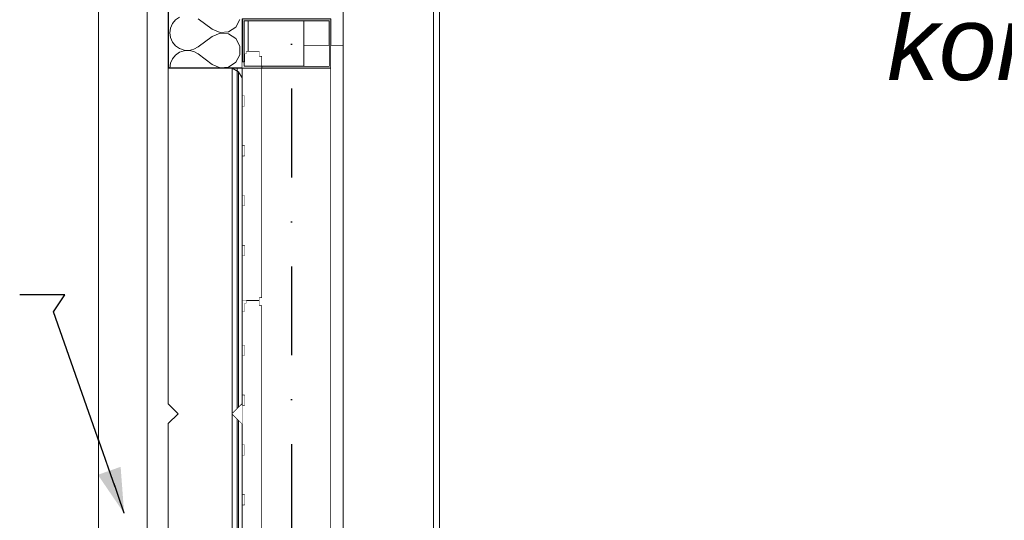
# Model space of a CAD drawing. Header units: millimetres. Extents: x -12989 to 381717, y -50461 to 30884.
# Tile 18 of 63: x 363235 to 365230, y -42876 to -41863. Entities that reach past the tile are written whole.
import ezdxf
from ezdxf.enums import TextEntityAlignment as Align

# ---------------------------------------------------------------- set-up
doc = ezdxf.new("R2010")
doc.units = ezdxf.units.MM
doc.header["$MEASUREMENT"] = 0
doc.linetypes.add('Kropki i Kreski', pattern=[360, 180, -90, 0, -90])
doc.linetypes.add('Wipeout_Contour', pattern=[1000, 0, -1000])
for name, color, linetype in [('AS_Belki.Import IFC', 7, 'Continuous'), ('AS_Blachy.Import IFC', 7, 'Continuous'), ('Nowe_04-ŚCIANY DZIAŁOWE', 7, 'Continuous'), ('Nowe_A__SCIANY', 7, 'Continuous'), ('Nowe_A_WN_WYPOSAZENIE', 7, 'Continuous'), ('Nowe_A_WYM', 7, 'Continuous'), ('Nowe_Drzwi Archicad', 7, 'Continuous'), ('Nowe_Warstwa IFC.Import IFC', 7, 'Continuous')]:
    doc.layers.add(name, color=color, linetype=linetype)
for name, color, linetype, lineweight in [('AS_Belki.Import IFC_Nr_pióra__1', 7, 'Continuous', 13), ('AS_Belki.Import IFC_Nr_pióra__88', 7, 'Continuous', 13), ('AS_Belki.Import IFC_Nr_pióra__90', 7, 'Continuous', 13), ('AS_Blachy.Import IFC_Nr_pióra__4', 7, 'Continuous', 13), ('Nowe_A__SCIANY_Nr_pióra__27', 7, 'Continuous', 25), ('Nowe_A_OZN_ODNOSNIKI_Nr_pióra__6', 7, 'Continuous', 13), ('Nowe_A_OZN_ODNOSNIKI_Nr_pióra__85', 7, 'Continuous', 13), ('Nowe_A_WN_WYPOSAZENIE_Nr_pióra__2', 7, 'Continuous', 13), ('Nowe_A_WYM_Nr_pióra__1', 7, 'Continuous', 13), ('Nowe_A_WYM_Nr_pióra__45', 7, 'Continuous', 15), ('Nowe_A_WYM_Nr_pióra__85', 7, 'Continuous', 13), ('Nowe_Drzwi Archicad_Nr_pióra__101', 252, 'Continuous', 5), ('Nowe_Drzwi Archicad_Nr_pióra__6', 7, 'Continuous', 13), ('Nowe_Drzwi Archicad_Nr_pióra__87', 7, 'Continuous', 13), ('Nowe_Warstwa IFC.Import IFC_Nr_pióra__1', 7, 'Continuous', 13), ('Nowe_Warstwa IFC.Import IFC_Nr_pióra__25', 7, 'Continuous', 25)]:
    doc.layers.add(name, color=color, linetype=linetype, lineweight=lineweight)
doc.layers.add('Nowe_A__SCIANY_Nr_pióra__174', color=7, linetype='Continuous', lineweight=5, true_color=0x6a6a6a)
doc.styles.add('STYL_AUTOMATYCZNY_1', font='arial.ttf')
doc.styles.add('STYL_AUTOMATYCZNY_5', font='arial.ttf')
doc.styles.add('STYL_AUTOMATYCZNY_7', font='arial.ttf')
doc.dimstyles.new('STYL_AUTOMATYCZNY__1', dxfattribs={"dimtxt": 139.999998, "dimasz": 57, "dimexe": 0.18, "dimexo": 0.0625, "dimgap": 0, "dimtad": 1, "dimdec": 0, "dimlfac": 0.1, "dimzin": 0, "dimdsep": 46, "dimtxsty": 'STYL_AUTOMATYCZNY_5', "dimblk": 'ARROWHEAD_6', "dimblk1": 'ARROWHEAD_6', "dimblk2": 'ARROWHEAD_6', "dimcen": 0.09, "dimse1": 1, "dimse2": 1, "dimclrd": 7, "dimclre": 7, "dimclrt": 7, "dimadec": 0, "dimazin": 0, "dimtfac": 1, "dimtdec": 4, "dimtmove": 0, "dimatfit": 3, "dimfxl": 0, "dimtolj": 1, "dimtzin": 0, "dimarcsym": 0})
doc.dimstyles.new('STYL_AUTOMATYCZNY__3', dxfattribs={"dimtxt": 0.18, "dimasz": 91.2, "dimexe": 0.18, "dimexo": 0.0625, "dimgap": 0, "dimtad": 0, "dimtih": 1, "dimtoh": 1, "dimdec": 4, "dimzin": 0, "dimdsep": 46, "dimcen": 0.09, "dimadec": 0, "dimazin": 0, "dimtfac": 1, "dimtdec": 4, "dimtmove": 0, "dimatfit": 3, "dimldrblk": 'ARROWHEAD_5', "dimfxl": 0, "dimtolj": 1, "dimtzin": 0, "dimarcsym": 0})

# ---------------------------------------------------------------- blocks, each defined once
blk = doc.blocks.new('*X9', base_point=(363535.4, -45960.6))
at = {"layer": 'Nowe_A__SCIANY_Nr_pióra__174', "color": 251, "linetype": 'Continuous', "lineweight": 5, "true_color": 0x6a6a6a}
for p, q in [((363558.7, -41857.2), (363550.6, -41862.8)), ((363624.7, -41882), (363596.1, -41860.6)), ((363540.3, -41879.4), (363539, -41889.2)), ((363544.3, -41870.4), (363540.3, -41879.4)), ((363550.6, -41862.8), (363544.3, -41870.4)), ((363658, -41887.1), (363672.5, -41877.5)), ((363672.5, -41877.5), (363680.8, -41862.1)), ((363539, -41889.2), (363540.3, -41898.9)), ((363540.3, -41898.9), (363544.3, -41907.9)), ((363624.7, -41896.3), (363596.1, -41917.7)), ((363624.7, -41882), (363640.7, -41888.8)), ((363640.7, -41889.6), (363624.7, -41896.3)), ((363640.7, -41888.8), (363658, -41887.1)), ((363658, -41891.2), (363640.7, -41889.6)), ((363672.5, -41900.8), (363658, -41891.2)), ((363680.8, -41916.2), (363672.5, -41900.8)), ((363544.3, -41907.9), (363550.6, -41915.5)), ((363550.6, -41915.5), (363558.7, -41921.1)), ((363558.7, -41921.1), (363568.1, -41924.3)), ((363587.5, -41922.5), (363596.1, -41917.7)), ((363680.8, -41933.6), (363680.8, -41916.2)), ((363550.6, -41934.2), (363544.3, -41941.8)), ((363558.7, -41928.6), (363550.6, -41934.2)), ((363568.1, -41925.5), (363558.7, -41928.6)), ((363568.1, -41924.3), (363577.9, -41924.7)), ((363577.9, -41925), (363568.1, -41925.5)), ((363577.9, -41924.7), (363587.5, -41922.5)), ((363587.5, -41927.3), (363577.9, -41925)), ((363596.1, -41932), (363587.5, -41927.3)), ((363624.7, -41953.4), (363596.1, -41932)), ((363672.5, -41948.9), (363680.8, -41933.6)), ((363540.3, -41950.8), (363539, -41960.6)), ((363544.3, -41941.8), (363540.3, -41950.8)), ((363624.7, -41953.4), (363640.7, -41960.2)), ((363640.7, -41960.2), (363658, -41958.5)), ((363658, -41958.5), (363672.5, -41948.9))]:
    blk.add_line(p, q, dxfattribs=at)
blk = doc.blocks.new('ElemPrzekroju_1_1', base_point=(363535.4, -45960.6))
at = {"color": 254, "linetype": 'Wipeout_Contour', "lineweight": 0, "ltscale": 8789924.149277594}
blk.add_wipeout([(363535.4, -43680.6), (363535.4, -44640.6), (363555.4, -44660.6), (363535.4, -44680.6), (363535.4, -45640.6), (363555.4, -45660.6), (363665.4, -45660.6), (363685.4, -45640.6), (363685.4, -44680.6), (363665.4, -44660.6), (363685.4, -44640.6), (363685.4, -43680.6), (363665.4, -43660.6), (363685.4, -43640.6), (363685.4, -42680.6), (363665.4, -42660.6), (363685.4, -42640.6), (363685.4, -41960.6), (363535.4, -41960.6), (363535.4, -42640.6), (363555.4, -42660.6), (363535.4, -42680.6), (363535.4, -43640.6), (363555.4, -43660.6)], dxfattribs=at).dxf.layer = 'Nowe_A__SCIANY'
at = {"color": 254, "linetype": 'Wipeout_Contour', "lineweight": 0, "ltscale": 5854869.738324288}
blk.add_wipeout([(363685.4, -40640.6), (363685.4, -40064.8), (363535.4, -40104.9), (363535.4, -40640.6), (363555.4, -40660.6), (363535.4, -40680.6), (363535.4, -41640.6), (363555.4, -41660.6), (363535.4, -41680.6), (363535.4, -41960.6), (363685.4, -41960.6), (363685.4, -41680.6), (363665.4, -41660.6), (363685.4, -41640.6), (363685.4, -40680.6), (363665.4, -40660.6)], dxfattribs=at).dxf.layer = 'Nowe_A__SCIANY'
at = {"layer": 'Nowe_A__SCIANY_Nr_pióra__27', "color": 7, "linetype": 'Continuous', "lineweight": 25}
for p in [(363535.4, -41680.6), (363685.4, -41960.6)]:
    blk.add_line(p, (363535.4, -41960.6), dxfattribs=at)
at = {"layer": 'Nowe_A__SCIANY_Nr_pióra__27', "color": 7, "linetype": 'Continuous', "lineweight": 25, "flags": 128}
blk.add_lwpolyline([(363685.4, -41860.6), (363685.4, -41948.2), (363685.4, -41960.6)], dxfattribs=at)
at = {"layer": 'Nowe_A__SCIANY', "lineweight": 0}
blk.add_blockref('*X9', (363535.4, -45960.6), dxfattribs=at)
blk = doc.blocks.new('ElemPrzekroju_12_1', base_point=(363535.4, -45960.6))
at = {"layer": 'Nowe_Drzwi Archicad_Nr_pióra__101', "color": 252, "linetype": 'Continuous', "lineweight": 5}
for p, q in [((363763.4, -41956.6), (363763.4, -41864.6)), ((363765.4, -41956.6), (363765.4, -41864.6)), ((363665.4, -41960.6), (363665.4, -45960.6)), ((363675.4, -41960.6), (363675.4, -42650.6)), ((363675.4, -42650.6), (363675.4, -42670.6)), ((363675.4, -42670.6), (363675.4, -43650.6))]:
    blk.add_line(p, q, dxfattribs=at)
at = {"layer": 'Nowe_Drzwi Archicad_Nr_pióra__87', "color": 7, "linetype": 'Continuous', "lineweight": 13}
for p, q in [((363535.4, -42640.6), (363535.4, -41960.6)), ((363555.4, -42660.6), (363535.4, -42640.6)), ((363555.4, -42660.6), (363535.4, -42680.6)), ((363535.4, -42680.6), (363535.4, -43640.6))]:
    blk.add_line(p, q, dxfattribs=at)
at = {"color": 254, "linetype": 'Wipeout_Contour', "lineweight": 0, "ltscale": 10983952.06762653}
blk.add_wipeout([(363690.4, -42340.2), (363685.4, -42340.2), (363685.4, -42431.2), (363693.8, -42431.2), (363693.8, -42431.1), (363720.4, -42431.1), (363720.4, -42426.2), (363725.4, -42426.2), (363725.4, -41936.2), (363720.4, -41936.2), (363720.4, -41926.2), (363693.8, -41926.2), (363693.8, -41931.2), (363690.4, -41931.2), (363690.4, -41948.2), (363685.4, -41948.2), (363685.4, -42017.2), (363690.4, -42017.2), (363690.4, -42037.2), (363685.4, -42037.2), (363685.4, -42118.2), (363690.4, -42118.2), (363690.4, -42138.2), (363685.4, -42138.2), (363685.4, -42219.2), (363690.4, -42219.2), (363690.4, -42239.2), (363685.4, -42239.2), (363685.4, -42320.2), (363690.4, -42320.2)], dxfattribs=at).dxf.layer = 'Nowe_Drzwi Archicad'
at = {"layer": 'Nowe_Drzwi Archicad_Nr_pióra__101', "color": 252, "linetype": 'Continuous', "lineweight": 5}
for p, q in [((363715.4, -41926.2), (363715.4, -41864.6)), ((363717.4, -41926.2), (363717.4, -41864.6)), ((363720.1, -41926.2), (363720.1, -41864.6)), ((363665.4, -41960.6), (363677.9, -41968.1)), ((363677.9, -41968.1), (363685.4, -41980.6))]:
    blk.add_line(p, q, dxfattribs=at)
at = {"layer": 'Nowe_Drzwi Archicad_Nr_pióra__6', "color": 7, "linetype": 'Continuous', "lineweight": 13}
for p, q in [((363690.4, -41931.2), (363690.4, -41948.2)), ((363693.8, -41931.2), (363690.4, -41931.2)), ((363693.8, -41926.2), (363693.8, -41931.2)), ((363720.4, -41926.2), (363693.8, -41926.2)), ((363720.4, -41926.2), (363720.4, -41936.2)), ((363725.4, -41936.2), (363720.4, -41936.2)), ((363690.4, -41948.2), (363685.4, -41948.2)), ((363685.4, -41960.6), (363685.4, -42017.2)), ((363690.4, -42017.2), (363685.4, -42017.2)), ((363690.4, -42017.2), (363690.4, -42037.2)), ((363685.4, -42037.2), (363685.4, -42118.2)), ((363690.4, -42037.2), (363685.4, -42037.2)), ((363690.4, -42118.2), (363685.4, -42118.2)), ((363690.4, -42118.2), (363690.4, -42138.2)), ((363685.4, -42138.2), (363685.4, -42219.2)), ((363690.4, -42138.2), (363685.4, -42138.2)), ((363690.4, -42219.2), (363685.4, -42219.2)), ((363690.4, -42219.2), (363690.4, -42239.2)), ((363685.4, -42239.2), (363685.4, -42320.2)), ((363690.4, -42239.2), (363685.4, -42239.2)), ((363690.4, -42320.2), (363685.4, -42320.2)), ((363690.4, -42320.2), (363690.4, -42340.2)), ((363690.4, -42340.2), (363685.4, -42340.2))]:
    blk.add_line(p, q, dxfattribs=at)
at = {"color": 254, "linetype": 'Wipeout_Contour', "lineweight": 0, "ltscale": 10253267.12373404}
blk.add_wipeout([(363690.4, -42845.1), (363685.4, -42845.1), (363685.4, -42936.1), (363720.4, -42936.1), (363720.4, -42931.1), (363725.4, -42931.1), (363725.4, -42441.1), (363720.4, -42441.1), (363720.4, -42431.1), (363693.8, -42431.1), (363693.8, -42436.1), (363690.4, -42436.1), (363690.4, -42453.1), (363685.4, -42453.1), (363685.4, -42522.1), (363690.4, -42522.1), (363690.4, -42542.1), (363685.4, -42542.1), (363685.4, -42623.1), (363690.4, -42623.1), (363690.4, -42643.1), (363685.4, -42643.1), (363685.4, -42724.1), (363690.4, -42724.1), (363690.4, -42744.1), (363685.4, -42744.1), (363685.4, -42825.1), (363690.4, -42825.1)], dxfattribs=at).dxf.layer = 'Nowe_Drzwi Archicad'
at = {"layer": 'Nowe_Drzwi Archicad_Nr_pióra__101', "color": 252, "linetype": 'Continuous', "lineweight": 5}
blk.add_line((363677.9, -41968.1), (363677.9, -45960.6), dxfattribs=at)
at = {"layer": 'Nowe_Drzwi Archicad_Nr_pióra__6', "color": 7, "linetype": 'Continuous', "lineweight": 13}
for p, q in [((363725.4, -41936.2), (363725.4, -42426.2)), ((363685.4, -42340.2), (363685.4, -42431.2)), ((363720.4, -42431.2), (363685.4, -42431.2)), ((363690.4, -42436.1), (363690.4, -42453.1)), ((363693.8, -42436.1), (363690.4, -42436.1)), ((363693.8, -42431.1), (363693.8, -42436.1)), ((363720.4, -42431.1), (363693.8, -42431.1)), ((363720.4, -42426.2), (363720.4, -42431.1)), ((363725.4, -42426.2), (363720.4, -42426.2)), ((363720.4, -42431.2), (363720.4, -42441.1)), ((363685.4, -42453.1), (363685.4, -42522.1)), ((363690.4, -42453.1), (363685.4, -42453.1)), ((363725.4, -42441.1), (363720.4, -42441.1)), ((363725.4, -42441.1), (363725.4, -42931.1)), ((363690.4, -42522.1), (363685.4, -42522.1)), ((363690.4, -42522.1), (363690.4, -42542.1)), ((363685.4, -42542.1), (363685.4, -42623.1)), ((363690.4, -42542.1), (363685.4, -42542.1)), ((363690.4, -42623.1), (363685.4, -42623.1)), ((363690.4, -42623.1), (363690.4, -42643.1)), ((363685.4, -42643.1), (363685.4, -42724.1)), ((363690.4, -42643.1), (363685.4, -42643.1)), ((363690.4, -42724.1), (363685.4, -42724.1)), ((363690.4, -42724.1), (363690.4, -42744.1)), ((363685.4, -42744.1), (363685.4, -42825.1)), ((363690.4, -42744.1), (363685.4, -42744.1)), ((363690.4, -42825.1), (363685.4, -42825.1)), ((363690.4, -42825.1), (363690.4, -42845.1)), ((363685.4, -42845.1), (363685.4, -42936.1)), ((363690.4, -42845.1), (363685.4, -42845.1))]:
    blk.add_line(p, q, dxfattribs=at)
at = {"layer": 'Nowe_Drzwi Archicad_Nr_pióra__87', "color": 7, "linetype": 'Continuous', "lineweight": 13}
for p in [(363685.4, -42640.6), (363685.4, -42680.6)]:
    blk.add_line(p, (363665.4, -42660.6), dxfattribs=at)
blk = doc.blocks.new('ElemPrzekroju_17_1', base_point=(363535.4, -45960.6))
at = {"color": 254, "linetype": 'Wipeout_Contour', "lineweight": 0, "ltscale": 1463838.661623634}
blk.add_wipeout([(363486.6, -43151.5), (363492.6, -43151.5), (363492.6, -41731.5), (363486.6, -41731.5)], dxfattribs=at).dxf.layer = 'Nowe_A_WN_WYPOSAZENIE'
at = {"color": 254, "linetype": 'Wipeout_Contour', "lineweight": 0, "ltscale": 1463804.690747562}
blk.add_wipeout([(363475.5, -43151.5), (363486.6, -43151.5), (363486.6, -41731.5), (363475.5, -41731.5)], dxfattribs=at).dxf.layer = 'Nowe_A_WN_WYPOSAZENIE'
at = {"layer": 'Nowe_A_WN_WYPOSAZENIE_Nr_pióra__2', "color": 7, "linetype": 'Continuous', "lineweight": 13}
blk.add_line((363492.6, -43151.5), (363492.6, -41731.5), dxfattribs=at)
at = {"color": 254, "linetype": 'Wipeout_Contour', "lineweight": 0, "ltscale": 1463752.643918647}
blk.add_wipeout([(363475.5, -41731.5), (363460.4, -41731.5), (363460.4, -43151.5), (363475.5, -43151.5)], dxfattribs=at).dxf.layer = 'Nowe_A_WN_WYPOSAZENIE'
at = {"color": 254, "linetype": 'Wipeout_Contour', "lineweight": 0, "ltscale": 1463688.799180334}
blk.add_wipeout([(363460.4, -41731.5), (363443.3, -41731.5), (363443.3, -43151.5), (363460.4, -43151.5)], dxfattribs=at).dxf.layer = 'Nowe_A_WN_WYPOSAZENIE'
at = {"color": 254, "linetype": 'Wipeout_Contour', "lineweight": 0, "ltscale": 1463620.856595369}
blk.add_wipeout([(363426.2, -43151.5), (363443.3, -43151.5), (363443.3, -41731.5), (363426.2, -41731.5)], dxfattribs=at).dxf.layer = 'Nowe_A_WN_WYPOSAZENIE'
at = {"color": 254, "linetype": 'Wipeout_Contour', "lineweight": 0, "ltscale": 1463557.011899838}
blk.add_wipeout([(363426.2, -41731.5), (363411.2, -41731.5), (363411.2, -43151.5), (363426.2, -43151.5)], dxfattribs=at).dxf.layer = 'Nowe_A_WN_WYPOSAZENIE'
at = {"color": 254, "linetype": 'Wipeout_Contour', "lineweight": 0, "ltscale": 1463504.965559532}
blk.add_wipeout([(363411.2, -41731.5), (363400, -41731.5), (363400, -43151.5), (363411.2, -43151.5)], dxfattribs=at).dxf.layer = 'Nowe_A_WN_WYPOSAZENIE'
at = {"color": 254, "linetype": 'Wipeout_Contour', "lineweight": 0, "ltscale": 1463470.994118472}
blk.add_wipeout([(363400, -41731.5), (363394.1, -41731.5), (363394.1, -43151.5), (363400, -43151.5)], dxfattribs=at).dxf.layer = 'Nowe_A_WN_WYPOSAZENIE'
at = {"layer": 'Nowe_A_WN_WYPOSAZENIE_Nr_pióra__2', "color": 7, "linetype": 'Continuous', "lineweight": 13}
blk.add_line((363394.1, -43151.5), (363394.1, -41731.5), dxfattribs=at)
blk = doc.blocks.new('ElemPrzekroju_19_1', base_point=(363535.4, -45960.6))
at = {"color": 254, "linetype": 'Wipeout_Contour', "lineweight": 0, "ltscale": 18532288.84054093}
blk.add_wipeout([(364085.4, -40868.8), (364085.4, -45960.6), (365405.4, -45960.6), (365385.4, -45940.6), (365385.4, -44980.6), (365405.4, -44960.6), (365385.4, -44940.6), (365385.4, -43980.6), (365405.4, -43960.6), (365385.4, -43940.6), (365385.4, -42980.6), (365405.4, -42960.6), (365385.4, -42940.6), (365385.4, -42890.6), (365535.4, -42890.6), (365535.4, -42940.6), (365515.4, -42960.6), (365535.4, -42980.6), (365535.4, -43940.6), (365515.4, -43960.6), (365535.4, -43980.6), (365535.4, -44940.6), (365515.4, -44960.6), (365535.4, -44980.6), (365535.4, -45940.6), (365515.4, -45960.6), (368165.8, -45960.6), (368165.8, -43900.6), (369175.8, -43900.6), (369175.8, -45960.6), (377985.4, -45960.6), (377985.4, -40868.8), (377979.8, -40879.2), (376871, -40282.5), (376876.7, -40272), (376874.1, -40270.6), (376865.7, -40301.8), (376827, -40291.4), (376832.2, -40272.1), (371041.4, -38720.5), (371041.4, -38736.8), (371029.4, -38736.8), (371029.4, -38720.5), (365238.6, -40272.1), (365243.8, -40291.4), (365205.1, -40301.8), (365196.8, -40270.6), (365194.1, -40272), (365199.8, -40282.5), (364091, -40879.2)], dxfattribs=at).dxf.layer = 'Nowe_04-ŚCIANY DZIAŁOWE'
at = {"color": 254, "linetype": 'Wipeout_Contour', "lineweight": 0, "ltscale": 1098516.391918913}
blk.add_wipeout([(363665.4, -42660.6), (363685.4, -42680.6), (363685.4, -42640.6)], dxfattribs=at).dxf.layer = 'Nowe_04-ŚCIANY DZIAŁOWE'
blk = doc.blocks.new('ElemPrzekroju_62_1', base_point=(363535.4, -45960.6))
at = {"color": 254, "linetype": 'Wipeout_Contour', "lineweight": 0, "ltscale": 1466285.299799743}
blk.add_wipeout([(363890.4, -40880.6), (363890.4, -45960.6), (364073.4, -45960.6), (364073.4, -40880.6)], dxfattribs=at).dxf.layer = 'AS_Blachy.Import IFC'
at = {"color": 254, "linetype": 'Wipeout_Contour', "lineweight": 0, "ltscale": 2929170.240543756}
blk.add_wipeout([(363697.4, -41926.2), (363720.4, -41926.2), (363720.4, -41936.2), (363725.4, -41936.2), (363725.4, -41956.6), (363810.4, -41956.6), (363810.4, -41864.6), (363697.4, -41864.6)], dxfattribs=at).dxf.layer = 'AS_Blachy.Import IFC'
blk = doc.blocks.new('ElemPrzekroju_68_1', base_point=(363535.4, -45960.6))
at = {"color": 254, "linetype": 'Wipeout_Contour', "lineweight": 0, "ltscale": 2928803.946706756}
blk.add_wipeout([(363689.4, -41864.6), (363689.4, -41948.2), (363690.4, -41948.2), (363690.4, -41931.2), (363693.8, -41931.2), (363693.8, -41926.2), (363697.4, -41926.2), (363697.4, -41864.6)], dxfattribs=at).dxf.layer = 'AS_Blachy.Import IFC'
at = {"layer": 'AS_Blachy.Import IFC_Nr_pióra__4', "color": 7, "linetype": 'Continuous', "lineweight": 13}
blk.add_line((363697.4, -41926.2), (363697.4, -41864.6), dxfattribs=at)
blk = doc.blocks.new('ElemPrzekroju_79_1', base_point=(363535.4, -45960.6))
at = {"color": 254, "linetype": 'Wipeout_Contour', "lineweight": 0, "ltscale": 2565665.205531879}
blk.add_wipeout([(364073.4, -40333.8), (364073.4, -45960.6), (364085.4, -45960.6), (364085.4, -40868.8), (364085.3, -40868.6), (364085.4, -40868.6), (364085.4, -40330.6)], dxfattribs=at).dxf.layer = 'AS_Blachy.Import IFC'
at = {"layer": 'AS_Blachy.Import IFC_Nr_pióra__4', "color": 7, "linetype": 'Continuous', "lineweight": 13}
for p, q in [((364073.4, -40333.8), (364073.4, -45960.6)), ((364085.4, -40868.8), (364085.4, -45960.6))]:
    blk.add_line(p, q, dxfattribs=at)
blk = doc.blocks.new('ElemPrzekroju_97_1', base_point=(363535.4, -45960.6))
at = {"color": 254, "linetype": 'Wipeout_Contour', "lineweight": 0, "ltscale": 10991533.0973952}
blk.add_wipeout([(363725.4, -42931.1), (363720.4, -42931.1), (363720.4, -42946), (363725.4, -42946), (363725.4, -43436), (363720.4, -43436), (363720.4, -43450.9), (363725.4, -43450.9), (363725.4, -44065.9), (363720.4, -44065.9), (363720.4, -44080.8), (363725.4, -44080.8), (363725.4, -44695.8), (363720.4, -44695.8), (363720.4, -44710.7), (363725.4, -44710.7), (363725.4, -45325.7), (363720.4, -45325.7), (363720.4, -45340.6), (363725.4, -45340.6), (363725.4, -45955.6), (363720.4, -45955.6), (363720.4, -45960.6), (363865.4, -45960.6), (363865.4, -41960.6), (363725.4, -41960.6), (363725.4, -42426.2), (363720.4, -42426.2), (363720.4, -42441.1), (363725.4, -42441.1)], dxfattribs=at).dxf.layer = 'AS_Belki.Import IFC'
at = {"color": 254, "linetype": 'Wipeout_Contour', "lineweight": 0, "ltscale": 1464432.594998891}
blk.add_wipeout([(363685.4, -42017.2), (363685.4, -42037.2), (363690.4, -42037.2), (363690.4, -42017.2)], dxfattribs=at).dxf.layer = 'AS_Belki.Import IFC'
at = {"color": 254, "linetype": 'Wipeout_Contour', "lineweight": 0, "ltscale": 1464479.026957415}
blk.add_wipeout([(363685.4, -42118.2), (363685.4, -42138.2), (363690.4, -42138.2), (363690.4, -42118.2)], dxfattribs=at).dxf.layer = 'AS_Belki.Import IFC'
at = {"color": 254, "linetype": 'Wipeout_Contour', "lineweight": 0, "ltscale": 1464525.568903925}
blk.add_wipeout([(363685.4, -42219.2), (363685.4, -42239.2), (363690.4, -42239.2), (363690.4, -42219.2)], dxfattribs=at).dxf.layer = 'AS_Belki.Import IFC'
at = {"color": 254, "linetype": 'Wipeout_Contour', "lineweight": 0, "ltscale": 1464572.220786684}
blk.add_wipeout([(363690.4, -42320.2), (363685.4, -42320.2), (363685.4, -42340.2), (363690.4, -42340.2)], dxfattribs=at).dxf.layer = 'AS_Belki.Import IFC'
at = {"color": 254, "linetype": 'Wipeout_Contour', "lineweight": 0, "ltscale": 2196946.153125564}
blk.add_wipeout([(363685.4, -42431.2), (363685.4, -42453.1), (363690.4, -42453.1), (363690.4, -42436.1), (363693.8, -42436.1), (363693.8, -42431.2)], dxfattribs=at).dxf.layer = 'AS_Belki.Import IFC'
at = {"color": 254, "linetype": 'Wipeout_Contour', "lineweight": 0, "ltscale": 1464665.807972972}
blk.add_wipeout([(363685.4, -42542.1), (363690.4, -42542.1), (363690.4, -42522.1), (363685.4, -42522.1)], dxfattribs=at).dxf.layer = 'AS_Belki.Import IFC'
at = {"color": 254, "linetype": 'Wipeout_Contour', "lineweight": 0, "ltscale": 1464712.789574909}
blk.add_wipeout([(363685.4, -42643.1), (363690.4, -42643.1), (363690.4, -42623.1), (363685.4, -42623.1)], dxfattribs=at).dxf.layer = 'AS_Belki.Import IFC'
at = {"color": 254, "linetype": 'Wipeout_Contour', "lineweight": 0, "ltscale": 1464759.881112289}
blk.add_wipeout([(363685.4, -42744.1), (363690.4, -42744.1), (363690.4, -42724.1), (363685.4, -42724.1)], dxfattribs=at).dxf.layer = 'AS_Belki.Import IFC'
at = {"color": 254, "linetype": 'Wipeout_Contour', "lineweight": 0, "ltscale": 1464807.082560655}
blk.add_wipeout([(363690.4, -42825.1), (363685.4, -42825.1), (363685.4, -42845.1), (363690.4, -42845.1)], dxfattribs=at).dxf.layer = 'AS_Belki.Import IFC'
at = {"layer": 'AS_Belki.Import IFC_Nr_pióra__88', "color": 7, "linetype": 'Continuous', "lineweight": 13}
for p, q in [((363865.4, -45960.6), (363865.4, -41960.6)), ((363685.4, -42037.2), (363685.4, -42017.2)), ((363685.4, -42138.2), (363685.4, -42118.2)), ((363685.4, -42239.2), (363685.4, -42219.2)), ((363685.4, -42340.2), (363685.4, -42320.2)), ((363685.4, -42453.1), (363685.4, -42431.2)), ((363685.4, -42542.1), (363685.4, -42522.1)), ((363685.4, -42643.1), (363685.4, -42623.1)), ((363685.4, -42744.1), (363685.4, -42724.1)), ((363685.4, -42845.1), (363685.4, -42825.1))]:
    blk.add_line(p, q, dxfattribs=at)
blk = doc.blocks.new('ElemPrzekroju_102_1', base_point=(363535.4, -45960.6))
at = {"color": 254, "linetype": 'Wipeout_Contour', "lineweight": 0, "ltscale": 2563639.731828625}
blk.add_wipeout([(363810.4, -41860.6), (363865.4, -41860.6), (363865.4, -41914.9), (363890.4, -41914.9), (363890.4, -40867.2), (363865.4, -40867.2), (363865.4, -41860.6)], dxfattribs=at).dxf.layer = 'AS_Belki.Import IFC'
at = {"layer": 'AS_Belki.Import IFC_Nr_pióra__90', "color": 7, "linetype": 'Continuous', "lineweight": 13}
blk.add_line((363890.4, -41914.9), (363890.4, -40867.2), dxfattribs=at)
at = {"color": 254, "linetype": 'Wipeout_Contour', "lineweight": 0, "ltscale": 1464957.693178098}
blk.add_wipeout([(363810.4, -41864.6), (363810.4, -41914.9), (363861.4, -41914.9), (363861.4, -41864.6)], dxfattribs=at).dxf.layer = 'AS_Belki.Import IFC'
at = {"layer": 'AS_Belki.Import IFC_Nr_pióra__90', "color": 7, "linetype": 'Continuous', "lineweight": 13}
for p, q in [((363810.4, -41914.9), (363810.4, -41864.6)), ((363810.4, -41914.9), (363861.4, -41914.9)), ((363865.4, -41914.9), (363890.4, -41914.9))]:
    blk.add_line(p, q, dxfattribs=at)
blk = doc.blocks.new('ElemPrzekroju_106_1', base_point=(363535.4, -45960.6))
at = {"layer": 'AS_Belki.Import IFC', "linetype": 'Continuous', "lineweight": 0, "true_color": 0x000000}
blk.add_hatch(color=18, dxfattribs=at).paths.add_polyline_path([(363685.4, -41948.2), (363689.4, -41948.2), (363689.4, -41864.6), (363861.4, -41864.6), (363861.4, -41956.6), (363725.4, -41956.6), (363725.4, -41960.6), (363865.4, -41960.6), (363865.4, -41860.6), (363685.4, -41860.6)])
at = {"layer": 'AS_Belki.Import IFC_Nr_pióra__1', "color": 7, "linetype": 'Continuous', "lineweight": 13}
for p, q in [((363865.4, -41860.6), (363685.4, -41860.6)), ((363865.4, -41860.6), (363865.4, -41960.6)), ((363689.4, -41864.6), (363689.4, -41956.6)), ((363861.4, -41864.6), (363689.4, -41864.6)), ((363861.4, -41864.6), (363861.4, -41956.6)), ((363865.4, -41960.6), (363685.4, -41960.6)), ((363861.4, -41956.6), (363689.4, -41956.6))]:
    blk.add_line(p, q, dxfattribs=at)
blk = doc.blocks.new('ElemPrzekroju_129_1', base_point=(363535.4, -45960.6))
at = {"color": 254, "linetype": 'Wipeout_Contour', "lineweight": 0, "ltscale": 1464978.74904241}
blk.add_wipeout([(363810.4, -41956.6), (363861.4, -41956.6), (363861.4, -41914.9), (363810.4, -41914.9)], dxfattribs=at).dxf.layer = 'AS_Belki.Import IFC'
at = {"layer": 'AS_Belki.Import IFC_Nr_pióra__90', "color": 7, "linetype": 'Continuous', "lineweight": 13}
blk.add_line((363810.4, -41956.6), (363810.4, -41914.9), dxfattribs=at)
at = {"color": 254, "linetype": 'Wipeout_Contour', "lineweight": 0, "ltscale": 1465639.568295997}
blk.add_wipeout([(363865.4, -44060.6), (363890.4, -44060.6), (363890.4, -41914.9), (363865.4, -41914.9)], dxfattribs=at).dxf.layer = 'AS_Belki.Import IFC'
at = {"layer": 'AS_Belki.Import IFC_Nr_pióra__90', "color": 7, "linetype": 'Continuous', "lineweight": 13}
blk.add_line((363890.4, -44060.6), (363890.4, -41914.9), dxfattribs=at)
blk = doc.blocks.new('Standardowy znacznik osi[4]_1', base_point=(363785.4, -35960.6))
at = {"layer": 'Nowe_Warstwa IFC.Import IFC_Nr_pióra__25', "color": 7, "linetype": 'Kropki i Kreski', "lineweight": 25}
blk.add_line((363785.4, -36960.6), (363785.4, -48960.6), dxfattribs=at)
at = {"layer": 'Nowe_Warstwa IFC.Import IFC_Nr_pióra__1', "color": 7, "lineweight": 13, "style": 'STYL_AUTOMATYCZNY_1'}
for tag, p in [('AC_MarkerText_1_0', (363785.4, -35623.1)), ('AC_MarkerText_1_1', (363785.4, -50123.1))]:
    blk.add_attdef(tag, text='', height=175, rotation=360, dxfattribs=at).set_placement(p, align=Align.TOP_CENTER)
blk = doc.blocks.new('*D166', base_point=(363535.4, -45960.6))
at = {"layer": 'Nowe_A_WYM_Nr_pióra__45', "color": 7, "linetype": 'Continuous', "lineweight": 15}
for p, q in [((362733.3, -41930.6), (362793.3, -41990.6)), ((362733.3, -45950.6), (362793.3, -46010.6))]:
    blk.add_line(p, q, dxfattribs=at)
at = {"layer": 'Nowe_A_WYM_Nr_pióra__85', "color": 7, "linetype": 'Continuous', "lineweight": 13}
for p, q in [((362819.5, -41960.6), (362707, -41960.6)), ((362763.3, -45980.6), (362763.3, -41960.6)), ((362819.5, -45980.6), (362707, -45980.6)), ((362763.3, -46025.6), (362763.3, -45980.6))]:
    blk.add_line(p, q, dxfattribs=at)
at = {"layer": 'Nowe_A_WYM_Nr_pióra__1', "color": 7, "lineweight": 13, "insert": (362735.3, -44130.8), "char_height": 140, "attachment_point": 7, "rotation": 90, "style": 'STYL_AUTOMATYCZNY_5'}
blk.add_mtext('\\A1;{\\pql;\\fArial|b0|i0|c238|p0;\\W1.000000;402}', dxfattribs=at)
blk = doc.blocks.new('ARROWHEAD_6')
at = {"color": 0, "linetype": 'Continuous', "lineweight": 0}
for p, q in [((-0.5, -0.5), (0.5, 0.5)), ((0, 0), (-1, 0))]:
    blk.add_line(p, q, dxfattribs=at)
blk = doc.blocks.new('*D168', base_point=(363535.4, -45960.6))
at = {"layer": 'Nowe_A_WYM_Nr_pióra__45', "color": 7, "linetype": 'Continuous', "lineweight": 15}
for p, q in [((362793.3, -39918.3), (362733.3, -39858.3)), ((362733.3, -41930.6), (362793.3, -41990.6))]:
    blk.add_line(p, q, dxfattribs=at)
at = {"layer": 'Nowe_A_WYM_Nr_pióra__85', "color": 7, "linetype": 'Continuous', "lineweight": 13}
for p, q in [((362763.3, -39888.3), (362763.3, -39843.3)), ((362819.5, -39888.3), (362707, -39888.3)), ((362763.3, -41960.6), (362763.3, -39888.3))]:
    blk.add_line(p, q, dxfattribs=at)
at = {"layer": 'Nowe_A_WYM_Nr_pióra__1', "color": 7, "lineweight": 13, "insert": (362735.3, -41084.6), "char_height": 140, "attachment_point": 7, "rotation": 90, "style": 'STYL_AUTOMATYCZNY_5'}
blk.add_mtext('\\A1;{\\pql;\\fArial|b0|i0|c238|p0;\\W1.000000;207}', dxfattribs=at)
blk = doc.blocks.new('*D187', base_point=(363535.4, -45960.6))
at = {"layer": 'Nowe_A_WYM_Nr_pióra__45', "color": 7, "linetype": 'Continuous', "lineweight": 15}
for p, q in [((362543.3, -37900.7), (362483.3, -37840.7)), ((362483.3, -45950.6), (362543.3, -46010.6))]:
    blk.add_line(p, q, dxfattribs=at)
at = {"layer": 'Nowe_A_WYM_Nr_pióra__85', "color": 7, "linetype": 'Continuous', "lineweight": 13}
for p, q in [((362513.3, -37870.7), (362513.3, -37825.7)), ((362569.5, -37870.7), (362457, -37870.7)), ((362513.3, -45980.6), (362513.3, -37870.7)), ((362569.5, -45980.6), (362457, -45980.6)), ((362513.3, -46025.6), (362513.3, -45980.6))]:
    blk.add_line(p, q, dxfattribs=at)
at = {"layer": 'Nowe_A_WYM_Nr_pióra__1', "color": 7, "lineweight": 13, "insert": (362485.3, -42078.7), "char_height": 140, "attachment_point": 7, "rotation": 90, "style": 'STYL_AUTOMATYCZNY_5'}
blk.add_mtext('\\A1;{\\pql;\\fArial|b0|i0|c238|p0;\\W1.000000;811}', dxfattribs=at)
blk = doc.blocks.new('ARROWHEAD_5')
at = {"linetype": 'Continuous', "lineweight": 0}
blk.add_hatch(color=0, dxfattribs=at).paths.add_polyline_path([(-1, 0.2679), (0, 0), (-1, -0.2679)])
at = {"color": 0, "linetype": 'Continuous', "lineweight": 0}
blk.add_line((0, 0), (-1, 0), dxfattribs=at)

msp = doc.modelspace()

# ---------------------------------------------------------------- block references
at = {"layer": 'Nowe_A__SCIANY', "lineweight": 0}
msp.add_blockref('ElemPrzekroju_1_1', (363535.4, -45960.6), dxfattribs=at)
at = {"layer": 'Nowe_A_WN_WYPOSAZENIE', "lineweight": 0}
msp.add_blockref('ElemPrzekroju_17_1', (363535.4, -45960.6), dxfattribs=at)

# ---------------------------------------------------------------- next in the draw order: block references
at = {"layer": 'Nowe_Drzwi Archicad', "lineweight": 0}
msp.add_blockref('ElemPrzekroju_12_1', (363535.4, -45960.6), dxfattribs=at)

# ---------------------------------------------------------------- next in the draw order: leaders
at = {"layer": 'Nowe_A_OZN_ODNOSNIKI_Nr_pióra__85', "color": 7, "linetype": 'Continuous', "lineweight": 13, "annotation_type": 0, "has_hookline": 1, "hookline_direction": 1, "text_width": 1735.5}
msp.add_leader([(363446.2, -42862.3), (363303.3, -42454.3), (363326.2, -42420.1), (363235, -42420.1)], dimstyle='STYL_AUTOMATYCZNY__3', dxfattribs=at)

# ---------------------------------------------------------------- next in the draw order: block references
at = {"layer": 'Nowe_04-ŚCIANY DZIAŁOWE', "lineweight": 0}
msp.add_blockref('ElemPrzekroju_19_1', (363535.4, -45960.6), dxfattribs=at)

# ---------------------------------------------------------------- next in the draw order: dimensions: what is measured, and where the dimension line sits
at = {"layer": 'Nowe_A_WYM', "color": 7, "linetype": 'Continuous', "lineweight": 13}
for base, p1, p2, picture, middle in [((362763.3, -39888.3), (363535.4, -41960.6), (363505.4, -39888.3), '*D168', (362665.3, -40924.8)), ((362763.3, -41960.6), (363585.4, -45980.6), (363535.4, -41960.6), '*D166', (362665.3, -43970.9))]:
    dim = msp.add_linear_dim(base=base, p1=p1, p2=p2, angle=90, dimstyle='STYL_AUTOMATYCZNY__1', dxfattribs=at)
    dim.commit()
    dim.dimension.update_dxf_attribs({"geometry": picture, "text_midpoint": middle, "dimtype": 160, "text_rotation": 90})

# ---------------------------------------------------------------- next in the draw order: block references
at = {"layer": 'AS_Blachy.Import IFC', "lineweight": 0}
msp.add_blockref('ElemPrzekroju_62_1', (363535.4, -45960.6), dxfattribs=at)

# ---------------------------------------------------------------- next in the draw order: texts
at = {"layer": 'Nowe_A_OZN_ODNOSNIKI_Nr_pióra__6', "color": 7, "linetype": 'Continuous', "lineweight": 13, "insert": (364992.6, -40892.4), "char_height": 150, "width": 1595.875, "attachment_point": 1, "line_spacing_factor": 0.942235, "style": 'STYL_AUTOMATYCZNY_7'}
msp.add_mtext('\\A1;{\\pql;\\fArial|b0|i1|c238|p0;\\W1.000000;konstrukcja stalowa\\P\\pql;\\fArial|b0|i1|c238|p0;\\W1.000000;wg. proj. technicznego konstrukcji}', dxfattribs=at)

# ---------------------------------------------------------------- next in the draw order: block references
at = {"layer": 'AS_Belki.Import IFC', "lineweight": 0}
for name in ['ElemPrzekroju_102_1', 'ElemPrzekroju_97_1']:
    msp.add_blockref(name, (363535.4, -45960.6), dxfattribs=at)
at = {"layer": 'AS_Blachy.Import IFC', "lineweight": 0}
for name in ['ElemPrzekroju_68_1', 'ElemPrzekroju_79_1']:
    msp.add_blockref(name, (363535.4, -45960.6), dxfattribs=at)

# ---------------------------------------------------------------- next in the draw order: block references
at = {"layer": 'AS_Belki.Import IFC', "lineweight": 0}
msp.add_blockref('ElemPrzekroju_106_1', (363535.4, -45960.6), dxfattribs=at)

# ---------------------------------------------------------------- next in the draw order: block references
msp.add_blockref('ElemPrzekroju_129_1', (363535.4, -45960.6), dxfattribs=at)

# ---------------------------------------------------------------- next in the draw order: block references
at = {"layer": 'Nowe_Warstwa IFC.Import IFC', "color": 7, "linetype": 'Continuous', "lineweight": 13}
msp.add_blockref('Standardowy znacznik osi[4]_1', (363785.4, -35960.6), dxfattribs=at)

# ---------------------------------------------------------------- next in the draw order: dimensions: what is measured, and where the dimension line sits
at = {"layer": 'Nowe_A_WYM', "color": 7, "linetype": 'Continuous', "lineweight": 13}
dim = msp.add_linear_dim(base=(362513.3, -37870.7), p1=(363585.4, -45980.6), p2=(371035.4, -37870.7), angle=90, dimstyle='STYL_AUTOMATYCZNY__1', dxfattribs=at)
dim.commit()
dim.dimension.update_dxf_attribs({"geometry": '*D187', "text_midpoint": (362415.3, -41918.9), "dimtype": 160, "text_rotation": 90})

doc.saveas('drawing.dxf')
